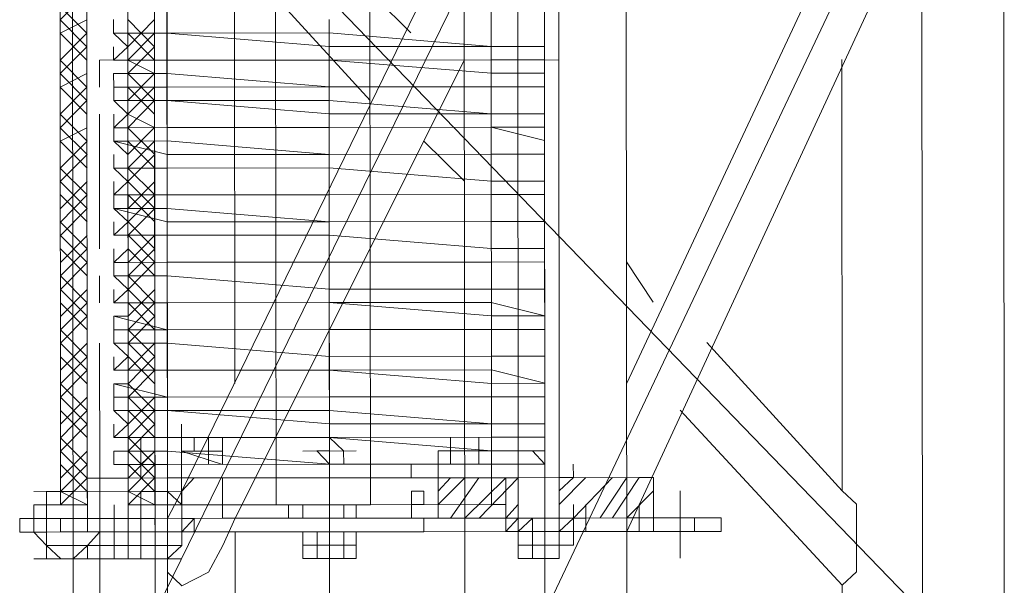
# Model space of a CAD drawing. Header units: inches. Extents: x -5850 to 5646, y 8947 to 13007.
# Tile 158 of 256: x -3951 to -3920, y 10813 to 10831. Entities that reach past the tile are written whole.
import ezdxf

# ---------------------------------------------------------------- set-up
doc = ezdxf.new("R2010")
doc.units = ezdxf.units.IN
doc.header["$MEASUREMENT"] = 0
doc.layers.add('at_Entity', color=7, linetype='Continuous')

msp = doc.modelspace()

# ---------------------------------------------------------------- linework, layer by layer
at = {"layer": 'at_Entity', "color": 7, "lineweight": 20}
for p, q in [((-3946.06, 10561.219), (-3946.745, 11328.294)), ((-3949.285, 10862.388), (-3949.24, 10812.54)), ((-3937.017, 10862.398), (-3936.972, 10812.551)), ((-3949.634, 10815.924), (-3949.658, 10843.801)), ((-3946.678, 10815.927), (-3946.703, 10843.804)), ((-3946.288, 10815.927), (-3946.313, 10843.804)), ((-3942.886, 10815.93), (-3942.911, 10843.807)), ((-3939.956, 10843.81), (-3939.931, 10815.933)), ((-3936.139, 10815.937), (-3936.164, 10843.813)), ((-3948.798, 10816.767), (-3948.821, 10842.536)), ((-3948.798, 10816.767), (-3948.821, 10842.536)), ((-3947.538, 10842.537), (-3947.515, 10816.768)), ((-3947.538, 10842.537), (-3947.515, 10816.768)), ((-3935.303, 10816.779), (-3935.326, 10842.548)), ((-3934.043, 10842.549), (-3934.02, 10816.78)), ((-3946.675, 10812.542), (-3946.697, 10837.469)), ((-3946.697, 10837.469), (-3922.641, 10812.564)), ((-3934.485, 10837.48), (-3946.675, 10812.542)), ((-3934.463, 10812.553), (-3934.485, 10837.48)), ((-3922.663, 10837.49), (-3934.463, 10812.553)), ((-3931.898, 10812.555), (-3931.92, 10837.482)), ((-3922.641, 10812.564), (-3922.663, 10837.49)), ((-3920.076, 10812.566), (-3920.098, 10837.493)), ((-3944.187, 10836.205), (-3938.661, 10830.717)), ((-3936.992, 10834.522), (-3945.842, 10816.352)), ((-3931.904, 10819.738), (-3925.169, 10834.109)), ((-3931.9, 10815.093), (-3923.496, 10833.263)), ((-3944.172, 10819.727), (-3944.184, 10833.244)), ((-3944.184, 10833.244), (-3939.942, 10828.603)), ((-3947.974, 10830.709), (-3947.974, 10831.133)), ((-3947.528, 10830.709), (-3947.528, 10831.133)), ((-3934.479, 10831.145), (-3934.479, 10830.297)), ((-3947.974, 10830.709), (-3946.301, 10830.711)), ((-3946.301, 10830.711), (-3947.974, 10830.709)), ((-3947.974, 10830.709), (-3947.528, 10830.709)), ((-3947.527, 10830.286), (-3947.974, 10830.709)), ((-3941.226, 10830.715), (-3946.301, 10830.711)), ((-3946.301, 10830.711), (-3941.226, 10830.291)), ((-3941.226, 10830.715), (-3936.151, 10830.296)), ((-3934.479, 10830.297), (-3934.479, 10830.721)), ((-3947.973, 10829.861), (-3947.527, 10830.286)), ((-3947.973, 10829.861), (-3947.973, 10830.285)), ((-3936.151, 10830.296), (-3941.226, 10830.291)), ((-3936.151, 10830.296), (-3934.479, 10830.297)), ((-3934.479, 10830.297), (-3936.151, 10830.296)), ((-3934.479, 10830.297), (-3934.478, 10829.873)), ((-3947.973, 10829.861), (-3946.3, 10829.863)), ((-3946.3, 10829.863), (-3947.973, 10829.861)), ((-3947.527, 10829.862), (-3947.973, 10829.861)), ((-3947.527, 10829.444), (-3947.527, 10829.862)), ((-3946.3, 10829.863), (-3941.226, 10829.867)), ((-3941.226, 10829.867), (-3946.3, 10829.863)), ((-3936.988, 10829.871), (-3944.168, 10815.506)), ((-3936.151, 10829.872), (-3941.226, 10829.867)), ((-3941.226, 10829.867), (-3936.151, 10829.454)), ((-3936.151, 10829.872), (-3934.478, 10829.873)), ((-3934.478, 10829.455), (-3934.478, 10829.873)), ((-3925.166, 10829.882), (-3925.153, 10816.37)), ((-3947.973, 10829.443), (-3946.3, 10829.445)), ((-3947.973, 10829.443), (-3947.527, 10829.444)), ((-3947.973, 10829.443), (-3947.972, 10829.019)), ((-3946.3, 10829.445), (-3941.225, 10829.025)), ((-3936.151, 10829.454), (-3934.478, 10829.455)), ((-3934.477, 10829.031), (-3934.478, 10829.455)), ((-3934.478, 10829.455), (-3934.477, 10829.031)), ((-3947.972, 10829.019), (-3946.299, 10829.021)), ((-3947.526, 10829.02), (-3947.972, 10829.019)), ((-3947.972, 10828.596), (-3947.972, 10829.019)), ((-3947.526, 10828.596), (-3947.526, 10829.02)), ((-3941.225, 10829.025), (-3946.299, 10829.021)), ((-3941.225, 10829.025), (-3936.15, 10829.03)), ((-3936.15, 10829.03), (-3941.225, 10829.025)), ((-3937.433, 10829.029), (-3936.987, 10829.029)), ((-3936.15, 10829.03), (-3934.477, 10829.031)), ((-3934.477, 10829.031), (-3936.15, 10829.03)), ((-3934.477, 10829.031), (-3934.477, 10828.184)), ((-3946.299, 10828.597), (-3947.972, 10828.596)), ((-3947.972, 10828.596), (-3946.299, 10828.597)), ((-3947.972, 10828.596), (-3947.526, 10828.596)), ((-3947.525, 10828.172), (-3947.972, 10828.596)), ((-3946.299, 10828.597), (-3941.225, 10828.602)), ((-3941.224, 10828.178), (-3946.299, 10828.597)), ((-3941.225, 10828.602), (-3936.15, 10828.182)), ((-3934.477, 10828.184), (-3934.477, 10828.608)), ((-3947.971, 10827.748), (-3947.972, 10828.172)), ((-3947.971, 10827.748), (-3947.525, 10828.172)), ((-3941.224, 10828.178), (-3936.15, 10828.182)), ((-3936.15, 10828.182), (-3934.477, 10828.184)), ((-3934.477, 10828.184), (-3936.15, 10828.182)), ((-3934.477, 10828.184), (-3934.476, 10827.76)), ((-3947.971, 10827.748), (-3946.298, 10827.749)), ((-3946.298, 10827.749), (-3947.971, 10827.748)), ((-3947.971, 10827.33), (-3947.971, 10827.748)), ((-3947.525, 10827.748), (-3947.971, 10827.748)), ((-3947.525, 10827.33), (-3947.525, 10827.748)), ((-3946.298, 10827.749), (-3941.224, 10827.754)), ((-3941.224, 10827.754), (-3946.298, 10827.749)), ((-3941.224, 10827.754), (-3936.149, 10827.759)), ((-3936.149, 10827.759), (-3941.224, 10827.754)), ((-3934.476, 10827.76), (-3936.149, 10827.759)), ((-3936.149, 10827.759), (-3934.476, 10827.342)), ((-3934.476, 10827.342), (-3934.476, 10827.76)), ((-3946.298, 10827.331), (-3947.971, 10827.33)), ((-3947.971, 10827.33), (-3946.298, 10826.907)), ((-3947.971, 10827.33), (-3947.525, 10827.33)), ((-3947.524, 10826.906), (-3947.971, 10827.33)), ((-3946.298, 10827.331), (-3941.223, 10826.912)), ((-3938.268, 10827.338), (-3936.984, 10826.074)), ((-3934.476, 10826.918), (-3934.476, 10827.342)), ((-3934.476, 10827.342), (-3934.476, 10826.918)), ((-3947.97, 10826.482), (-3947.97, 10826.906)), ((-3947.524, 10826.483), (-3947.524, 10826.906)), ((-3946.298, 10826.907), (-3941.223, 10826.912)), ((-3941.223, 10826.912), (-3936.148, 10826.916)), ((-3936.148, 10826.916), (-3941.223, 10826.912)), ((-3936.148, 10826.916), (-3934.476, 10826.918)), ((-3934.476, 10826.918), (-3936.148, 10826.916)), ((-3934.476, 10826.918), (-3934.475, 10826.076)), ((-3947.97, 10826.482), (-3946.297, 10826.484)), ((-3946.297, 10826.484), (-3947.97, 10826.482)), ((-3947.97, 10826.482), (-3947.524, 10826.483)), ((-3947.524, 10826.064), (-3947.97, 10826.482)), ((-3946.297, 10826.484), (-3941.223, 10826.488)), ((-3941.223, 10826.488), (-3946.297, 10826.484)), ((-3941.223, 10826.488), (-3936.148, 10826.074)), ((-3936.148, 10826.074), (-3941.223, 10826.488)), ((-3934.475, 10826.076), (-3934.475, 10826.494)), ((-3947.969, 10825.64), (-3947.97, 10826.064)), ((-3947.969, 10825.64), (-3947.524, 10826.064)), ((-3936.148, 10826.074), (-3934.475, 10826.076)), ((-3934.475, 10826.076), (-3936.148, 10826.074)), ((-3934.474, 10825.652), (-3934.475, 10826.076)), ((-3934.475, 10826.076), (-3934.474, 10825.652)), ((-3947.969, 10825.64), (-3946.296, 10825.642)), ((-3946.296, 10825.642), (-3947.969, 10825.64)), ((-3947.969, 10825.216), (-3947.969, 10825.64)), ((-3947.523, 10825.64), (-3947.969, 10825.64)), ((-3947.523, 10825.217), (-3947.523, 10825.64)), ((-3946.296, 10825.642), (-3941.222, 10825.646)), ((-3946.296, 10825.642), (-3941.222, 10825.646)), ((-3941.222, 10825.646), (-3936.147, 10825.651)), ((-3936.147, 10825.651), (-3941.222, 10825.646)), ((-3936.147, 10825.651), (-3934.474, 10825.652)), ((-3934.474, 10825.652), (-3936.147, 10825.651)), ((-3934.474, 10825.652), (-3934.474, 10824.805)), ((-3946.296, 10825.218), (-3947.969, 10825.216)), ((-3947.969, 10825.216), (-3947.523, 10825.217)), ((-3947.969, 10825.216), (-3946.296, 10824.794)), ((-3947.522, 10824.793), (-3947.969, 10825.216)), ((-3946.296, 10825.218), (-3941.221, 10824.798)), ((-3934.474, 10824.805), (-3934.474, 10825.228)), ((-3947.968, 10824.374), (-3947.969, 10824.792)), ((-3947.968, 10824.374), (-3947.522, 10824.793)), ((-3946.296, 10824.794), (-3941.221, 10824.798)), ((-3941.221, 10824.798), (-3936.147, 10824.803)), ((-3936.147, 10824.803), (-3941.221, 10824.798)), ((-3936.147, 10824.803), (-3934.474, 10824.805)), ((-3934.474, 10824.805), (-3936.147, 10824.803)), ((-3934.474, 10824.805), (-3934.473, 10823.962)), ((-3947.968, 10824.374), (-3946.295, 10824.376)), ((-3946.295, 10824.376), (-3947.968, 10824.374)), ((-3947.522, 10824.375), (-3947.968, 10824.374)), ((-3947.522, 10823.951), (-3947.522, 10824.375)), ((-3946.295, 10824.376), (-3941.221, 10824.38)), ((-3941.221, 10824.38), (-3946.295, 10824.376)), ((-3941.221, 10824.38), (-3936.146, 10823.961)), ((-3936.146, 10823.961), (-3941.221, 10824.38)), ((-3934.473, 10823.962), (-3934.473, 10824.386)), ((-3947.967, 10823.527), (-3947.968, 10823.95)), ((-3947.967, 10823.527), (-3947.522, 10823.951)), ((-3936.146, 10823.961), (-3934.473, 10823.962)), ((-3934.473, 10823.962), (-3936.146, 10823.961)), ((-3934.473, 10823.539), (-3934.473, 10823.962)), ((-3934.473, 10823.962), (-3934.473, 10823.539)), ((-3947.967, 10823.527), (-3946.295, 10823.528)), ((-3946.295, 10823.528), (-3947.967, 10823.527)), ((-3947.967, 10823.103), (-3947.967, 10823.527)), ((-3947.521, 10823.527), (-3947.967, 10823.527)), ((-3947.521, 10823.103), (-3947.521, 10823.527)), ((-3946.295, 10823.528), (-3941.22, 10823.533)), ((-3946.295, 10823.528), (-3941.22, 10823.533)), ((-3941.22, 10823.533), (-3936.145, 10823.537)), ((-3936.145, 10823.537), (-3941.22, 10823.533)), ((-3936.145, 10823.537), (-3934.473, 10823.539)), ((-3934.473, 10823.539), (-3936.145, 10823.537)), ((-3934.473, 10823.539), (-3934.472, 10822.691)), ((-3931.907, 10823.541), (-3931.07, 10822.276)), ((-3947.967, 10823.103), (-3946.294, 10823.104)), ((-3946.294, 10823.104), (-3947.967, 10823.103)), ((-3947.967, 10823.103), (-3947.521, 10823.103)), ((-3947.521, 10822.679), (-3947.967, 10823.103)), ((-3946.294, 10823.104), (-3941.219, 10822.685)), ((-3946.294, 10823.104), (-3941.219, 10822.685)), ((-3934.472, 10822.691), (-3934.472, 10823.115)), ((-3947.966, 10822.261), (-3947.967, 10822.679)), ((-3947.966, 10822.261), (-3947.521, 10822.679)), ((-3941.219, 10822.685), (-3936.145, 10822.69)), ((-3936.145, 10822.69), (-3941.219, 10822.685)), ((-3936.145, 10822.69), (-3934.472, 10822.691)), ((-3934.472, 10822.691), (-3936.145, 10822.69)), ((-3934.472, 10822.691), (-3934.471, 10821.849)), ((-3947.966, 10822.261), (-3946.293, 10822.262)), ((-3946.293, 10822.262), (-3947.966, 10822.261)), ((-3947.52, 10822.261), (-3947.966, 10822.261)), ((-3947.52, 10821.837), (-3947.52, 10822.261)), ((-3946.293, 10822.262), (-3941.219, 10822.267)), ((-3946.293, 10822.262), (-3941.219, 10822.267)), ((-3936.144, 10822.271), (-3941.219, 10822.267)), ((-3941.219, 10822.267), (-3936.144, 10821.848)), ((-3936.144, 10822.271), (-3934.471, 10821.849)), ((-3934.471, 10821.849), (-3934.471, 10822.273)), ((-3947.966, 10821.837), (-3946.293, 10821.415)), ((-3947.966, 10821.837), (-3947.966, 10821.413)), ((-3947.966, 10821.837), (-3947.52, 10821.837)), ((-3934.471, 10821.849), (-3936.144, 10821.848)), ((-3934.471, 10821.425), (-3934.471, 10821.849)), ((-3934.471, 10821.849), (-3934.471, 10821.425)), ((-3946.293, 10821.415), (-3947.966, 10821.413)), ((-3947.519, 10821.414), (-3947.966, 10821.413)), ((-3947.965, 10820.995), (-3947.966, 10821.413)), ((-3947.519, 10820.995), (-3947.519, 10821.414)), ((-3946.293, 10821.415), (-3941.218, 10821.419)), ((-3946.293, 10821.415), (-3941.218, 10821.419)), ((-3941.218, 10821.419), (-3936.144, 10821.424)), ((-3936.144, 10821.424), (-3941.218, 10821.419)), ((-3936.144, 10821.424), (-3934.471, 10821.425)), ((-3934.471, 10821.425), (-3936.144, 10821.424)), ((-3934.471, 10821.425), (-3934.47, 10820.583)), ((-3947.965, 10820.995), (-3946.292, 10820.996)), ((-3946.292, 10820.996), (-3947.965, 10820.995)), ((-3947.965, 10820.995), (-3947.519, 10820.995)), ((-3947.519, 10820.572), (-3947.965, 10820.995)), ((-3946.292, 10820.996), (-3941.217, 10820.577)), ((-3946.292, 10820.996), (-3941.217, 10820.577)), ((-3934.47, 10820.583), (-3934.47, 10821.007)), ((-3931.905, 10821.009), (-3931.905, 10820.585)), ((-3929.396, 10821.011), (-3925.153, 10816.37)), ((-3947.964, 10820.147), (-3947.965, 10820.571)), ((-3947.964, 10820.147), (-3947.519, 10820.572)), ((-3941.217, 10820.577), (-3936.143, 10820.582)), ((-3936.143, 10820.582), (-3941.217, 10820.577)), ((-3936.143, 10820.582), (-3934.47, 10820.583)), ((-3934.47, 10820.583), (-3936.143, 10820.582)), ((-3934.47, 10820.583), (-3934.469, 10819.736)), ((-3947.964, 10820.147), (-3946.292, 10820.149)), ((-3946.292, 10820.149), (-3947.964, 10820.147)), ((-3947.518, 10820.148), (-3947.964, 10820.147)), ((-3947.518, 10819.724), (-3947.518, 10820.148)), ((-3946.292, 10820.149), (-3941.217, 10820.153)), ((-3941.217, 10820.153), (-3946.292, 10820.149)), ((-3936.142, 10820.158), (-3941.217, 10820.153)), ((-3941.217, 10820.153), (-3936.142, 10819.734)), ((-3936.142, 10820.158), (-3934.469, 10819.736)), ((-3934.469, 10819.736), (-3934.47, 10820.159)), ((-3947.964, 10819.723), (-3947.518, 10819.724)), ((-3947.964, 10819.723), (-3946.291, 10819.307)), ((-3947.964, 10819.723), (-3947.964, 10819.305)), ((-3934.469, 10819.736), (-3936.142, 10819.734)), ((-3934.469, 10819.317), (-3934.469, 10819.736)), ((-3934.469, 10819.736), (-3934.469, 10819.317)), ((-3946.291, 10819.307), (-3947.964, 10819.305)), ((-3947.518, 10819.306), (-3947.964, 10819.305)), ((-3947.963, 10818.881), (-3947.964, 10819.305)), ((-3947.517, 10818.882), (-3947.518, 10819.306)), ((-3946.291, 10819.307), (-3941.216, 10819.311)), ((-3941.216, 10819.311), (-3946.291, 10819.307)), ((-3941.216, 10819.311), (-3936.142, 10819.316)), ((-3936.142, 10819.316), (-3941.216, 10819.311)), ((-3936.142, 10819.316), (-3934.469, 10819.317)), ((-3934.469, 10819.317), (-3936.142, 10819.316)), ((-3934.469, 10819.317), (-3934.468, 10818.47)), ((-3947.963, 10818.881), (-3946.29, 10818.883)), ((-3946.29, 10818.883), (-3947.963, 10818.881)), ((-3947.963, 10818.881), (-3947.517, 10818.882)), ((-3947.517, 10818.458), (-3947.963, 10818.881)), ((-3946.29, 10818.883), (-3941.216, 10818.887)), ((-3946.29, 10818.883), (-3941.215, 10818.464)), ((-3941.216, 10818.887), (-3936.141, 10818.468)), ((-3934.468, 10818.47), (-3934.468, 10818.894)), ((-3930.23, 10818.897), (-3925.151, 10813.409)), ((-3947.963, 10818.034), (-3947.963, 10818.458)), ((-3947.963, 10818.034), (-3947.517, 10818.458)), ((-3936.141, 10818.468), (-3941.215, 10818.464)), ((-3936.141, 10818.468), (-3934.468, 10818.47)), ((-3934.468, 10818.47), (-3936.141, 10818.468)), ((-3934.468, 10818.47), (-3934.468, 10818.046)), ((-3947.963, 10818.034), (-3947.126, 10818.035)), ((-3947.963, 10818.034), (-3946.29, 10818.035)), ((-3947.516, 10818.034), (-3947.963, 10818.034)), ((-3947.516, 10817.61), (-3947.516, 10818.034)), ((-3947.126, 10818.035), (-3947.125, 10817.193)), ((-3946.68, 10818.035), (-3947.126, 10818.035)), ((-3946.29, 10818.035), (-3946.68, 10818.035)), ((-3946.68, 10817.611), (-3946.68, 10818.035)), ((-3946.29, 10818.035), (-3941.215, 10818.04)), ((-3944.561, 10818.037), (-3946.29, 10818.035)), ((-3945.844, 10818.036), (-3941.215, 10818.04)), ((-3944.561, 10818.037), (-3945.844, 10818.036)), ((-3945.843, 10817.612), (-3945.844, 10818.036)), ((-3945.844, 10818.036), (-3945.453, 10818.036)), ((-3945.843, 10817.612), (-3945.844, 10818.036)), ((-3945.843, 10817.612), (-3945.844, 10818.036)), ((-3945.843, 10817.612), (-3945.844, 10818.036)), ((-3945.453, 10818.036), (-3945.453, 10817.612)), ((-3945.007, 10818.036), (-3945.006, 10817.194)), ((-3945.007, 10818.036), (-3945.007, 10817.613)), ((-3944.561, 10817.613), (-3944.561, 10818.037)), ((-3944.561, 10817.613), (-3944.561, 10818.037)), ((-3944.561, 10818.037), (-3944.56, 10817.195)), ((-3944.561, 10817.613), (-3944.561, 10818.037)), ((-3944.561, 10817.613), (-3944.561, 10818.037)), ((-3944.561, 10817.613), (-3944.561, 10818.037)), ((-3944.561, 10818.037), (-3944.561, 10817.613)), ((-3936.141, 10818.044), (-3941.215, 10818.04)), ((-3941.215, 10818.04), (-3936.14, 10817.621)), ((-3941.215, 10818.04), (-3941.215, 10817.616)), ((-3940.769, 10817.616), (-3941.215, 10818.04)), ((-3937.423, 10817.619), (-3937.423, 10818.043)), ((-3937.423, 10817.619), (-3937.423, 10818.043)), ((-3937.423, 10817.619), (-3937.423, 10818.043)), ((-3937.423, 10817.619), (-3937.423, 10818.043)), ((-3936.531, 10817.62), (-3936.531, 10818.044)), ((-3936.141, 10818.044), (-3934.468, 10818.046)), ((-3934.467, 10817.622), (-3934.468, 10818.046)), ((-3947.962, 10817.61), (-3947.126, 10817.611)), ((-3947.962, 10817.61), (-3947.962, 10817.192)), ((-3947.962, 10817.61), (-3947.516, 10817.61)), ((-3947.126, 10817.611), (-3947.125, 10816.769)), ((-3947.125, 10816.769), (-3947.126, 10817.611)), ((-3947.125, 10817.193), (-3946.68, 10817.611)), ((-3946.68, 10817.611), (-3946.289, 10817.612)), ((-3946.68, 10817.611), (-3946.679, 10816.769)), ((-3946.679, 10816.769), (-3946.68, 10817.611)), ((-3946.289, 10817.612), (-3941.214, 10817.198)), ((-3945.843, 10817.612), (-3944.561, 10817.613)), ((-3944.56, 10817.195), (-3945.843, 10817.612)), ((-3945.453, 10817.612), (-3945.843, 10817.612)), ((-3941.215, 10817.616), (-3941.605, 10817.616)), ((-3941.605, 10817.616), (-3941.214, 10817.198)), ((-3940.768, 10817.198), (-3940.769, 10817.616)), ((-3937.423, 10817.619), (-3937.813, 10817.619)), ((-3937.813, 10817.619), (-3937.813, 10817.201)), ((-3937.813, 10817.619), (-3937.813, 10817.201)), ((-3936.531, 10817.62), (-3937.423, 10817.619)), ((-3937.423, 10817.619), (-3936.531, 10817.62)), ((-3937.423, 10817.619), (-3937.422, 10817.201)), ((-3937.422, 10817.201), (-3937.423, 10817.619)), ((-3937.423, 10817.619), (-3937.422, 10817.201)), ((-3937.422, 10817.201), (-3937.423, 10817.619)), ((-3937.422, 10817.201), (-3937.423, 10817.619)), ((-3936.531, 10817.62), (-3936.53, 10817.202)), ((-3936.53, 10817.202), (-3936.531, 10817.62)), ((-3936.53, 10817.202), (-3936.531, 10817.62)), ((-3936.14, 10817.621), (-3934.467, 10817.622)), ((-3934.858, 10817.622), (-3934.467, 10817.204)), ((-3934.467, 10817.622), (-3934.858, 10817.622)), ((-3934.467, 10817.204), (-3934.467, 10817.622)), ((-3948.798, 10816.767), (-3948.798, 10817.191)), ((-3948.798, 10816.767), (-3948.798, 10817.191)), ((-3948.798, 10816.767), (-3948.798, 10817.191)), ((-3948.798, 10816.767), (-3948.798, 10817.191)), ((-3948.798, 10816.767), (-3948.798, 10817.191)), ((-3947.962, 10817.192), (-3946.289, 10817.193)), ((-3947.516, 10817.192), (-3947.962, 10817.192)), ((-3947.515, 10816.768), (-3947.516, 10817.192)), ((-3947.515, 10816.768), (-3947.516, 10817.192)), ((-3947.515, 10816.768), (-3947.516, 10817.192)), ((-3947.515, 10816.768), (-3947.516, 10817.192)), ((-3947.515, 10816.768), (-3947.516, 10817.192)), ((-3947.515, 10816.768), (-3947.516, 10817.192)), ((-3947.515, 10816.768), (-3947.516, 10817.192)), ((-3941.214, 10817.198), (-3946.289, 10817.193)), ((-3946.288, 10816.769), (-3946.289, 10817.193)), ((-3936.14, 10817.202), (-3941.214, 10817.198)), ((-3941.214, 10817.198), (-3939.932, 10817.199)), ((-3941.214, 10817.198), (-3940.768, 10817.198)), ((-3939.932, 10817.199), (-3936.14, 10817.202)), ((-3937.812, 10816.777), (-3937.813, 10817.201)), ((-3936.53, 10817.202), (-3937.422, 10817.201)), ((-3937.422, 10817.201), (-3936.53, 10817.202)), ((-3936.14, 10817.202), (-3934.467, 10817.204)), ((-3934.467, 10817.204), (-3936.14, 10817.202)), ((-3935.303, 10816.779), (-3935.303, 10817.203)), ((-3935.303, 10816.779), (-3935.303, 10817.203)), ((-3935.303, 10816.779), (-3935.303, 10817.203)), ((-3935.303, 10816.779), (-3935.303, 10817.203)), ((-3935.303, 10816.779), (-3935.303, 10817.203)), ((-3934.467, 10817.204), (-3934.466, 10816.78)), ((-3934.02, 10816.78), (-3934.021, 10817.204)), ((-3934.02, 10816.78), (-3934.021, 10817.204)), ((-3934.02, 10816.78), (-3934.021, 10817.204)), ((-3934.02, 10816.78), (-3934.021, 10817.204)), ((-3933.574, 10816.781), (-3933.575, 10817.205)), ((-3949.634, 10816.348), (-3949.634, 10816.766)), ((-3948.798, 10816.767), (-3947.515, 10816.768)), ((-3947.515, 10816.768), (-3948.798, 10816.767)), ((-3948.797, 10815.925), (-3948.798, 10816.767)), ((-3948.798, 10816.767), (-3948.797, 10815.925)), ((-3948.797, 10815.925), (-3948.798, 10816.767)), ((-3947.515, 10816.768), (-3946.288, 10816.769)), ((-3947.515, 10816.768), (-3947.515, 10815.926)), ((-3947.514, 10815.503), (-3947.515, 10816.768)), ((-3947.515, 10816.768), (-3947.515, 10815.926)), ((-3946.288, 10816.769), (-3941.214, 10816.774)), ((-3946.288, 10815.927), (-3946.288, 10816.769)), ((-3945.452, 10816.77), (-3945.842, 10816.352)), ((-3944.56, 10816.771), (-3942.887, 10816.773)), ((-3942.887, 10816.773), (-3944.56, 10816.771)), ((-3944.559, 10815.505), (-3944.56, 10816.771)), ((-3941.214, 10816.774), (-3936.139, 10816.779)), ((-3938.649, 10816.776), (-3939.931, 10816.775)), ((-3938.649, 10816.776), (-3939.931, 10816.775)), ((-3935.303, 10816.779), (-3937.812, 10816.777)), ((-3937.811, 10815.511), (-3937.812, 10816.777)), ((-3936.139, 10816.779), (-3935.693, 10816.779)), ((-3935.693, 10816.779), (-3934.466, 10816.78)), ((-3935.693, 10816.779), (-3935.693, 10815.937)), ((-3931.511, 10816.783), (-3935.303, 10816.779)), ((-3934.02, 10816.78), (-3935.303, 10816.779)), ((-3935.303, 10816.779), (-3934.02, 10816.78)), ((-3934.02, 10816.78), (-3935.303, 10816.779)), ((-3935.303, 10816.779), (-3935.302, 10815.513)), ((-3935.302, 10815.513), (-3935.303, 10816.779)), ((-3933.574, 10816.781), (-3934.02, 10816.78)), ((-3934.02, 10816.78), (-3933.574, 10816.781)), ((-3934.02, 10816.78), (-3934.019, 10815.515)), ((-3934.019, 10815.515), (-3934.02, 10816.78)), ((-3931.065, 10816.783), (-3931.511, 10816.783)), ((-3931.064, 10815.517), (-3931.065, 10816.783)), ((-3949.634, 10816.348), (-3950.08, 10816.348)), ((-3950.08, 10816.348), (-3950.08, 10815.924)), ((-3949.634, 10815.924), (-3949.634, 10816.348)), ((-3948.797, 10815.925), (-3948.798, 10816.349)), ((-3947.515, 10815.926), (-3947.515, 10816.35)), ((-3947.515, 10815.926), (-3947.515, 10816.35)), ((-3946.288, 10816.351), (-3946.678, 10816.351)), ((-3946.288, 10815.927), (-3946.288, 10816.351)), ((-3945.842, 10815.928), (-3946.288, 10816.351)), ((-3945.842, 10816.352), (-3946.287, 10815.504)), ((-3945.842, 10815.928), (-3945.842, 10816.352)), ((-3925.153, 10816.37), (-3924.707, 10815.947)), ((-3950.47, 10815.5), (-3950.47, 10815.924)), ((-3950.47, 10815.924), (-3950.08, 10815.924)), ((-3950.08, 10815.924), (-3950.079, 10815.076)), ((-3950.079, 10815.076), (-3950.08, 10815.924)), ((-3949.634, 10815.924), (-3950.08, 10815.924)), ((-3950.079, 10815.5), (-3950.08, 10815.924)), ((-3949.243, 10815.925), (-3949.634, 10815.924)), ((-3949.243, 10815.501), (-3949.243, 10815.925)), ((-3948.797, 10815.925), (-3949.243, 10815.925)), ((-3948.797, 10815.501), (-3948.797, 10815.925)), ((-3948.797, 10815.501), (-3948.797, 10815.925)), ((-3948.797, 10815.501), (-3948.797, 10815.925)), ((-3948.797, 10815.501), (-3948.797, 10815.925)), ((-3947.96, 10815.502), (-3947.961, 10815.926)), ((-3947.124, 10815.927), (-3947.515, 10815.926)), ((-3947.514, 10815.503), (-3947.515, 10815.926)), ((-3947.515, 10815.926), (-3947.514, 10815.503)), ((-3947.124, 10815.927), (-3947.124, 10815.503)), ((-3946.678, 10815.927), (-3947.124, 10815.927)), ((-3946.288, 10815.927), (-3946.678, 10815.927)), ((-3941.213, 10815.932), (-3946.288, 10815.927)), ((-3946.287, 10815.08), (-3946.288, 10815.927)), ((-3945.842, 10815.928), (-3945.841, 10815.504)), ((-3945.841, 10815.504), (-3945.842, 10815.928)), ((-3945.841, 10815.504), (-3945.842, 10815.928)), ((-3942.886, 10815.93), (-3940.377, 10815.933)), ((-3942.496, 10815.931), (-3942.495, 10815.507)), ((-3942.049, 10815.507), (-3942.05, 10815.931)), ((-3942.049, 10815.507), (-3942.05, 10815.931)), ((-3936.139, 10815.937), (-3941.213, 10815.932)), ((-3940.767, 10815.509), (-3940.767, 10815.932)), ((-3940.767, 10815.509), (-3940.767, 10815.932)), ((-3940.376, 10815.509), (-3940.377, 10815.933)), ((-3939.931, 10815.933), (-3940.377, 10815.933)), ((-3940.376, 10815.509), (-3940.377, 10815.933)), ((-3937.811, 10815.511), (-3937.812, 10815.935)), ((-3935.693, 10815.937), (-3936.139, 10815.937)), ((-3935.692, 10815.513), (-3935.693, 10815.937)), ((-3935.302, 10815.513), (-3935.302, 10815.937)), ((-3935.302, 10815.513), (-3935.302, 10815.937)), ((-3935.302, 10815.513), (-3935.302, 10815.937)), ((-3935.302, 10815.513), (-3935.302, 10815.937)), ((-3934.019, 10815.515), (-3934.02, 10815.938)), ((-3934.019, 10815.515), (-3934.02, 10815.938)), ((-3933.573, 10815.515), (-3933.574, 10815.939)), ((-3933.573, 10815.515), (-3933.574, 10815.939)), ((-3933.573, 10815.515), (-3933.574, 10815.939)), ((-3933.573, 10815.515), (-3933.574, 10815.939)), ((-3931.51, 10815.517), (-3931.51, 10815.941)), ((-3924.707, 10815.947), (-3924.705, 10813.833)), ((-3950.079, 10815.5), (-3950.916, 10815.5)), ((-3950.916, 10815.5), (-3950.915, 10815.076)), ((-3950.469, 10815.076), (-3950.47, 10815.5)), ((-3950.469, 10815.076), (-3950.47, 10815.5)), ((-3949.633, 10815.501), (-3950.079, 10815.5)), ((-3950.079, 10815.076), (-3950.079, 10815.5)), ((-3950.079, 10815.5), (-3950.079, 10815.076)), ((-3950.079, 10815.5), (-3950.079, 10815.076)), ((-3949.243, 10815.501), (-3949.633, 10815.501)), ((-3949.633, 10815.501), (-3949.633, 10815.077)), ((-3948.797, 10815.501), (-3949.243, 10815.501)), ((-3948.797, 10815.501), (-3949.243, 10815.501)), ((-3949.242, 10815.077), (-3949.243, 10815.501)), ((-3948.797, 10815.501), (-3948.406, 10815.502)), ((-3948.796, 10815.078), (-3948.797, 10815.501)), ((-3948.406, 10815.502), (-3948.406, 10815.078)), ((-3947.96, 10815.502), (-3948.406, 10815.502)), ((-3947.514, 10815.503), (-3947.96, 10815.502)), ((-3947.96, 10815.502), (-3947.96, 10815.078)), ((-3947.96, 10815.502), (-3947.96, 10815.078)), ((-3947.124, 10815.503), (-3947.514, 10815.503)), ((-3947.124, 10815.503), (-3947.514, 10815.503)), ((-3947.124, 10815.503), (-3947.514, 10815.503)), ((-3942.049, 10815.507), (-3947.124, 10815.503)), ((-3946.678, 10815.503), (-3941.603, 10815.508)), ((-3946.287, 10815.504), (-3946.286, 10813.814)), ((-3946.287, 10815.08), (-3946.287, 10815.504)), ((-3945.841, 10815.504), (-3945.841, 10815.08)), ((-3945.451, 10815.504), (-3945.841, 10815.504)), ((-3945.841, 10815.08), (-3945.451, 10815.504)), ((-3945.84, 10814.656), (-3945.841, 10815.504)), ((-3945.451, 10815.081), (-3945.451, 10815.504)), ((-3942.049, 10815.507), (-3944.559, 10815.505)), ((-3944.559, 10815.505), (-3942.495, 10815.507)), ((-3944.558, 10814.658), (-3944.168, 10815.506)), ((-3942.495, 10815.507), (-3940.376, 10815.509)), ((-3942.049, 10815.507), (-3941.213, 10815.508)), ((-3941.603, 10815.508), (-3942.049, 10815.507)), ((-3941.603, 10815.508), (-3941.213, 10815.508)), ((-3941.213, 10815.508), (-3938.257, 10815.511)), ((-3938.257, 10815.511), (-3940.767, 10815.509)), ((-3940.376, 10815.509), (-3940.767, 10815.509)), ((-3938.257, 10815.511), (-3940.376, 10815.509)), ((-3938.257, 10815.511), (-3935.692, 10815.513)), ((-3935.302, 10815.513), (-3937.811, 10815.511)), ((-3935.692, 10815.513), (-3934.856, 10815.514)), ((-3935.692, 10815.513), (-3935.302, 10815.513)), ((-3935.692, 10815.513), (-3935.302, 10815.513)), ((-3935.302, 10815.513), (-3934.856, 10815.514)), ((-3934.856, 10815.514), (-3934.019, 10815.515)), ((-3934.855, 10815.09), (-3934.856, 10815.514)), ((-3934.856, 10815.514), (-3934.855, 10814.666)), ((-3934.855, 10815.09), (-3934.856, 10815.514)), ((-3934.856, 10815.514), (-3934.855, 10815.09)), ((-3934.856, 10815.514), (-3934.855, 10814.666)), ((-3934.019, 10815.515), (-3933.573, 10815.515)), ((-3933.573, 10815.515), (-3934.019, 10815.515)), ((-3934.019, 10815.091), (-3934.019, 10815.515)), ((-3934.019, 10815.515), (-3933.573, 10815.515)), ((-3934.019, 10815.515), (-3934.018, 10814.667)), ((-3934.019, 10815.515), (-3934.019, 10815.091)), ((-3934.019, 10815.515), (-3934.018, 10814.667)), ((-3934.019, 10815.515), (-3933.573, 10815.515)), ((-3931.51, 10815.517), (-3933.573, 10815.515)), ((-3933.573, 10815.515), (-3931.9, 10815.516)), ((-3931.9, 10815.516), (-3931.51, 10815.517)), ((-3931.9, 10815.516), (-3931.9, 10815.093)), ((-3931.51, 10815.517), (-3929.781, 10815.518)), ((-3931.064, 10815.517), (-3931.51, 10815.517)), ((-3931.509, 10815.093), (-3931.51, 10815.517)), ((-3931.063, 10815.093), (-3931.064, 10815.517)), ((-3929.781, 10815.518), (-3928.945, 10815.519)), ((-3929.781, 10815.095), (-3929.781, 10815.518)), ((-3928.944, 10815.095), (-3928.945, 10815.519)), ((-3950.079, 10815.076), (-3950.915, 10815.076)), ((-3950.079, 10815.076), (-3950.469, 10815.076)), ((-3949.633, 10815.077), (-3950.079, 10815.076)), ((-3950.079, 10814.653), (-3950.079, 10815.076)), ((-3950.079, 10815.076), (-3950.079, 10814.653)), ((-3949.242, 10815.077), (-3949.633, 10815.077)), ((-3947.514, 10815.079), (-3949.242, 10815.077)), ((-3949.242, 10815.077), (-3948.796, 10815.078)), ((-3949.242, 10815.077), (-3949.242, 10814.653)), ((-3948.406, 10814.654), (-3948.406, 10815.078)), ((-3947.514, 10815.079), (-3947.96, 10815.078)), ((-3947.96, 10814.655), (-3947.96, 10815.078)), ((-3947.123, 10815.079), (-3947.514, 10815.079)), ((-3947.513, 10814.655), (-3947.514, 10815.079)), ((-3947.514, 10815.079), (-3947.123, 10815.079)), ((-3942.049, 10815.084), (-3947.123, 10815.079)), ((-3947.123, 10815.079), (-3947.123, 10814.655)), ((-3946.677, 10815.079), (-3941.603, 10815.084)), ((-3945.841, 10815.08), (-3946.287, 10815.08)), ((-3945.84, 10814.656), (-3945.841, 10815.08)), ((-3944.166, 10812.544), (-3944.168, 10815.082)), ((-3940.766, 10815.085), (-3942.049, 10815.084)), ((-3942.049, 10815.084), (-3942.049, 10814.66)), ((-3941.603, 10815.084), (-3940.766, 10815.085)), ((-3941.602, 10814.66), (-3941.603, 10815.084)), ((-3940.766, 10815.085), (-3938.257, 10815.087)), ((-3940.766, 10814.661), (-3940.766, 10815.085)), ((-3940.376, 10815.085), (-3940.766, 10815.085)), ((-3940.376, 10815.085), (-3940.376, 10814.661)), ((-3940.376, 10814.661), (-3940.376, 10815.085)), ((-3940.376, 10814.661), (-3940.376, 10815.085)), ((-3940.376, 10814.661), (-3940.376, 10815.085)), ((-3938.257, 10815.087), (-3935.692, 10815.089)), ((-3935.692, 10815.089), (-3934.855, 10815.09)), ((-3934.855, 10815.09), (-3935.301, 10815.09)), ((-3935.301, 10815.09), (-3935.301, 10814.666)), ((-3935.301, 10814.666), (-3935.301, 10815.09)), ((-3934.855, 10815.09), (-3934.019, 10815.091)), ((-3934.019, 10815.091), (-3934.855, 10815.09)), ((-3934.855, 10814.666), (-3934.855, 10815.09)), ((-3934.019, 10815.091), (-3933.573, 10815.091)), ((-3933.573, 10815.091), (-3934.019, 10815.091)), ((-3934.018, 10814.667), (-3934.019, 10815.091)), ((-3934.018, 10814.667), (-3934.019, 10815.091)), ((-3933.573, 10815.091), (-3931.9, 10815.093)), ((-3933.572, 10814.667), (-3933.573, 10815.091)), ((-3931.9, 10815.093), (-3931.509, 10815.093)), ((-3931.509, 10815.093), (-3929.781, 10815.095)), ((-3929.781, 10815.095), (-3928.944, 10815.095)), ((-3949.632, 10814.653), (-3950.079, 10814.653)), ((-3950.079, 10814.653), (-3949.632, 10814.235)), ((-3949.632, 10814.653), (-3948.796, 10814.654)), ((-3949.242, 10814.653), (-3948.406, 10814.654)), ((-3949.242, 10814.235), (-3948.796, 10814.654)), ((-3947.513, 10814.655), (-3948.796, 10814.654)), ((-3948.796, 10814.654), (-3948.796, 10814.236)), ((-3948.796, 10814.236), (-3948.796, 10814.654)), ((-3948.406, 10814.654), (-3948.796, 10814.654)), ((-3948.406, 10814.654), (-3947.96, 10814.655)), ((-3947.96, 10814.655), (-3948.406, 10814.654)), ((-3948.406, 10814.654), (-3947.513, 10814.655)), ((-3947.513, 10814.655), (-3948.406, 10814.654)), ((-3947.96, 10814.655), (-3947.959, 10814.236)), ((-3947.513, 10814.655), (-3947.513, 10814.237)), ((-3947.513, 10814.655), (-3947.123, 10814.655)), ((-3947.123, 10814.655), (-3946.677, 10814.656)), ((-3947.123, 10814.655), (-3947.123, 10814.237)), ((-3946.677, 10814.656), (-3945.84, 10814.656)), ((-3946.286, 10814.238), (-3946.287, 10814.656)), ((-3946.287, 10814.656), (-3945.84, 10814.656)), ((-3945.003, 10813.815), (-3944.558, 10814.658)), ((-3940.766, 10814.661), (-3942.049, 10814.66)), ((-3941.212, 10814.661), (-3942.049, 10814.66)), ((-3942.049, 10814.66), (-3941.212, 10814.661)), ((-3942.048, 10814.242), (-3942.049, 10814.66)), ((-3941.602, 10814.66), (-3941.212, 10814.661)), ((-3941.602, 10814.66), (-3941.602, 10814.242)), ((-3941.212, 10814.661), (-3940.766, 10814.661)), ((-3940.766, 10814.661), (-3941.212, 10814.661)), ((-3941.212, 10814.661), (-3940.376, 10814.661)), ((-3940.766, 10814.661), (-3941.212, 10814.661)), ((-3940.766, 10814.661), (-3940.766, 10814.243)), ((-3940.766, 10814.243), (-3940.766, 10814.661)), ((-3940.376, 10814.661), (-3940.766, 10814.661)), ((-3940.376, 10814.661), (-3940.375, 10814.243)), ((-3934.018, 10814.667), (-3935.301, 10814.666)), ((-3934.018, 10814.667), (-3935.301, 10814.666)), ((-3935.301, 10814.248), (-3935.301, 10814.666)), ((-3934.018, 10814.667), (-3934.855, 10814.666)), ((-3934.855, 10814.666), (-3934.018, 10814.667)), ((-3934.855, 10814.666), (-3934.855, 10814.248)), ((-3934.018, 10814.667), (-3933.572, 10814.667)), ((-3934.018, 10814.667), (-3934.018, 10814.249)), ((-3934.018, 10814.249), (-3934.018, 10814.667)), ((-3949.632, 10814.235), (-3949.242, 10814.235)), ((-3947.513, 10814.237), (-3948.796, 10814.236)), ((-3947.123, 10814.237), (-3946.677, 10814.237)), ((-3946.677, 10814.237), (-3946.286, 10814.238)), ((-3940.766, 10814.243), (-3942.048, 10814.242)), ((-3940.375, 10814.243), (-3940.766, 10814.243)), ((-3934.018, 10814.249), (-3935.301, 10814.248)), ((-3924.705, 10813.833), (-3925.151, 10813.409)), ((-3946.286, 10813.814), (-3945.839, 10813.391)), ((-3945.839, 10813.391), (-3945.003, 10813.815)), ((-3925.151, 10813.409), (-3925.15, 10812.561))]:
    msp.add_line(p, q, dxfattribs=at)
at = {"layer": 'at_Entity', "color": 3, "lineweight": 20}
for p, q in [((-3949.647, 10831.131), (-3948.811, 10831.974)), ((-3949.648, 10831.55), (-3948.81, 10830.708)), ((-3949.647, 10830.708), (-3948.811, 10831.132)), ((-3949.647, 10831.131), (-3948.81, 10830.284)), ((-3947.528, 10831.133), (-3946.691, 10830.286)), ((-3947.527, 10830.286), (-3946.692, 10831.134)), ((-3941.226, 10830.291), (-3941.227, 10831.139)), ((-3949.647, 10830.708), (-3948.81, 10829.861)), ((-3949.646, 10829.86), (-3948.81, 10830.708)), ((-3947.528, 10830.709), (-3946.691, 10829.863)), ((-3947.527, 10829.862), (-3946.691, 10830.71)), ((-3941.226, 10830.715), (-3941.225, 10829.449)), ((-3941.226, 10830.291), (-3941.226, 10830.715)), ((-3934.479, 10830.721), (-3934.478, 10829.873)), ((-3949.646, 10829.442), (-3948.81, 10830.284)), ((-3947.527, 10829.444), (-3946.691, 10830.286)), ((-3941.226, 10829.867), (-3941.226, 10830.291)), ((-3949.646, 10829.86), (-3948.809, 10829.019)), ((-3934.032, 10829.874), (-3948.419, 10829.861)), ((-3948.418, 10829.019), (-3948.419, 10829.861)), ((-3947.527, 10829.862), (-3946.69, 10829.444)), ((-3941.225, 10829.025), (-3941.226, 10829.867)), ((-3949.646, 10829.442), (-3948.808, 10828.595)), ((-3949.645, 10829.018), (-3948.809, 10829.442)), ((-3947.527, 10829.444), (-3946.689, 10828.597)), ((-3947.526, 10828.596), (-3946.69, 10829.444)), ((-3949.645, 10828.17), (-3948.809, 10829.019)), ((-3949.645, 10829.018), (-3948.808, 10828.171)), ((-3947.526, 10829.02), (-3946.689, 10828.173)), ((-3947.525, 10828.172), (-3946.69, 10829.021)), ((-3941.225, 10829.025), (-3941.225, 10828.602)), ((-3949.644, 10827.746), (-3948.808, 10828.595)), ((-3947.525, 10827.748), (-3946.689, 10828.597)), ((-3941.225, 10828.602), (-3941.221, 10824.38)), ((-3941.224, 10827.754), (-3941.225, 10828.602)), ((-3934.477, 10828.608), (-3934.474, 10824.805)), ((-3949.645, 10828.17), (-3948.807, 10827.329)), ((-3948.414, 10823.95), (-3948.418, 10828.171)), ((-3947.525, 10828.172), (-3946.689, 10827.749)), ((-3941.224, 10827.754), (-3941.224, 10828.178)), ((-3949.644, 10827.328), (-3948.808, 10827.747)), ((-3949.644, 10827.746), (-3948.807, 10826.905)), ((-3947.525, 10827.748), (-3946.688, 10826.907)), ((-3947.524, 10826.906), (-3946.689, 10827.749)), ((-3941.224, 10827.754), (-3941.223, 10826.912)), ((-3941.224, 10827.754), (-3941.223, 10827.336)), ((-3949.644, 10827.328), (-3948.807, 10826.481)), ((-3949.643, 10826.481), (-3948.807, 10827.329)), ((-3947.525, 10827.33), (-3946.688, 10826.483)), ((-3947.524, 10826.483), (-3946.688, 10827.331)), ((-3941.223, 10826.912), (-3941.223, 10827.336)), ((-3941.223, 10827.336), (-3941.223, 10826.912)), ((-3949.643, 10826.062), (-3948.807, 10826.905)), ((-3947.524, 10826.064), (-3946.688, 10826.907)), ((-3941.223, 10826.912), (-3941.223, 10826.488)), ((-3949.643, 10826.481), (-3948.806, 10825.639)), ((-3947.524, 10826.483), (-3946.687, 10825.641)), ((-3941.223, 10826.488), (-3941.222, 10825.646)), ((-3949.643, 10826.062), (-3948.805, 10825.216)), ((-3949.642, 10825.215), (-3948.806, 10826.063)), ((-3947.524, 10826.064), (-3946.686, 10825.217)), ((-3947.523, 10825.217), (-3946.687, 10826.065)), ((-3941.222, 10825.646), (-3941.222, 10826.07)), ((-3949.642, 10824.791), (-3948.806, 10825.639)), ((-3949.642, 10825.639), (-3948.805, 10824.792)), ((-3947.523, 10825.64), (-3946.686, 10824.794)), ((-3947.522, 10824.793), (-3946.687, 10825.641)), ((-3941.222, 10825.646), (-3941.221, 10824.798)), ((-3949.641, 10824.373), (-3948.805, 10825.216)), ((-3947.522, 10824.375), (-3946.686, 10825.217)), ((-3941.221, 10824.798), (-3941.221, 10825.222)), ((-3949.642, 10824.791), (-3948.804, 10823.95)), ((-3947.522, 10824.793), (-3946.685, 10823.952)), ((-3941.221, 10824.38), (-3941.221, 10824.798)), ((-3941.221, 10824.38), (-3941.221, 10824.798)), ((-3941.221, 10824.798), (-3941.221, 10824.38)), ((-3949.641, 10824.373), (-3948.804, 10823.526)), ((-3949.64, 10823.525), (-3948.805, 10824.373)), ((-3947.522, 10824.375), (-3946.685, 10823.528)), ((-3947.521, 10823.527), (-3946.686, 10824.375)), ((-3941.221, 10824.38), (-3941.22, 10823.533)), ((-3949.641, 10823.949), (-3948.804, 10823.102)), ((-3949.64, 10823.101), (-3948.804, 10823.95)), ((-3947.522, 10823.951), (-3946.684, 10823.104)), ((-3947.521, 10823.103), (-3946.685, 10823.952)), ((-3941.22, 10823.533), (-3941.22, 10823.956)), ((-3934.473, 10823.962), (-3934.472, 10822.691)), ((-3949.64, 10822.678), (-3948.804, 10823.526)), ((-3947.521, 10822.679), (-3946.685, 10823.528)), ((-3941.22, 10823.533), (-3941.219, 10822.685)), ((-3941.22, 10823.533), (-3941.219, 10822.685)), ((-3949.64, 10823.101), (-3948.803, 10822.26)), ((-3948.412, 10822.26), (-3948.413, 10823.102)), ((-3947.521, 10823.103), (-3946.684, 10822.262)), ((-3941.219, 10822.685), (-3941.22, 10823.109)), ((-3941.219, 10822.685), (-3941.22, 10823.109)), ((-3949.64, 10822.678), (-3948.802, 10821.836)), ((-3949.639, 10821.835), (-3948.803, 10822.678)), ((-3947.521, 10822.679), (-3946.683, 10821.838)), ((-3947.52, 10821.837), (-3946.684, 10822.68)), ((-3941.219, 10822.685), (-3941.219, 10822.267)), ((-3941.219, 10822.685), (-3941.219, 10822.267)), ((-3941.219, 10822.267), (-3941.219, 10822.685)), ((-3949.639, 10822.259), (-3948.802, 10821.412)), ((-3949.638, 10821.412), (-3948.803, 10822.26)), ((-3947.52, 10822.261), (-3946.683, 10821.414)), ((-3947.519, 10821.414), (-3946.684, 10822.262)), ((-3941.219, 10822.267), (-3941.218, 10821.419)), ((-3947.519, 10820.995), (-3946.683, 10821.838)), ((-3941.218, 10821.419), (-3941.218, 10821.843)), ((-3934.471, 10821.849), (-3934.468, 10818.046)), ((-3949.638, 10820.993), (-3948.802, 10821.836)), ((-3949.638, 10821.412), (-3948.801, 10820.57)), ((-3947.519, 10821.414), (-3946.682, 10820.572)), ((-3941.218, 10821.419), (-3941.217, 10820.577)), ((-3941.218, 10821.419), (-3941.215, 10817.616)), ((-3949.638, 10820.993), (-3948.801, 10820.147)), ((-3949.637, 10820.146), (-3948.802, 10820.994)), ((-3948.408, 10816.768), (-3948.411, 10820.995)), ((-3947.519, 10820.995), (-3946.682, 10820.148)), ((-3947.518, 10820.148), (-3946.683, 10820.996)), ((-3941.217, 10820.577), (-3941.218, 10821.001)), ((-3949.638, 10820.57), (-3948.801, 10819.723)), ((-3949.637, 10819.722), (-3948.801, 10820.57)), ((-3947.519, 10820.572), (-3946.681, 10819.725)), ((-3947.518, 10819.724), (-3946.682, 10820.572)), ((-3941.217, 10820.577), (-3941.217, 10820.153)), ((-3941.217, 10820.153), (-3941.217, 10820.577)), ((-3949.637, 10819.304), (-3948.801, 10820.147)), ((-3947.518, 10819.306), (-3946.682, 10820.148)), ((-3941.217, 10820.153), (-3941.217, 10819.73)), ((-3949.637, 10819.722), (-3948.8, 10818.881)), ((-3947.518, 10819.724), (-3946.681, 10818.883)), ((-3941.216, 10819.311), (-3941.217, 10819.73)), ((-3941.217, 10819.73), (-3941.216, 10819.311)), ((-3949.637, 10819.304), (-3948.799, 10818.457)), ((-3949.636, 10818.456), (-3948.8, 10819.305)), ((-3947.518, 10819.306), (-3946.68, 10818.459)), ((-3947.517, 10818.458), (-3946.681, 10819.306)), ((-3941.216, 10819.311), (-3941.216, 10818.887)), ((-3949.636, 10818.88), (-3948.799, 10818.033)), ((-3949.635, 10818.032), (-3948.8, 10818.881)), ((-3947.517, 10818.882), (-3946.68, 10818.035)), ((-3947.516, 10818.034), (-3946.681, 10818.883)), ((-3941.216, 10818.887), (-3941.215, 10818.464)), ((-3949.635, 10817.609), (-3948.799, 10818.457)), ((-3947.516, 10817.61), (-3946.68, 10818.459)), ((-3945.844, 10818.036), (-3945.844, 10818.46)), ((-3941.215, 10818.464), (-3941.215, 10818.04)), ((-3941.215, 10818.04), (-3941.215, 10818.464)), ((-3941.215, 10818.04), (-3941.215, 10818.464)), ((-3941.215, 10818.04), (-3941.215, 10818.464)), ((-3949.635, 10818.032), (-3948.798, 10817.191)), ((-3947.516, 10818.034), (-3946.679, 10817.193)), ((-3947.126, 10818.035), (-3947.125, 10817.193)), ((-3945.844, 10818.036), (-3945.843, 10817.194)), ((-3945.844, 10818.036), (-3945.453, 10818.036)), ((-3945.843, 10817.612), (-3945.844, 10818.036)), ((-3945.843, 10817.612), (-3945.844, 10818.036)), ((-3945.453, 10818.036), (-3945.453, 10817.612)), ((-3944.561, 10818.037), (-3944.56, 10817.195)), ((-3941.214, 10817.198), (-3941.215, 10818.04)), ((-3937.423, 10818.043), (-3937.422, 10817.201)), ((-3936.531, 10817.62), (-3936.531, 10818.044)), ((-3934.468, 10818.046), (-3934.467, 10817.204)), ((-3949.635, 10817.609), (-3948.798, 10816.767)), ((-3949.634, 10816.766), (-3948.799, 10817.609)), ((-3947.516, 10817.61), (-3946.68, 10817.611)), ((-3947.516, 10817.61), (-3946.679, 10816.769)), ((-3947.515, 10816.768), (-3946.68, 10817.611)), ((-3945.843, 10817.612), (-3944.561, 10817.613)), ((-3942.051, 10817.615), (-3940.378, 10817.617)), ((-3941.214, 10817.198), (-3941.215, 10817.616)), ((-3937.813, 10817.619), (-3936.14, 10817.621)), ((-3936.531, 10817.62), (-3936.977, 10817.62)), ((-3936.531, 10817.62), (-3936.53, 10817.202)), ((-3936.53, 10817.202), (-3936.531, 10817.62)), ((-3936.53, 10817.202), (-3936.531, 10817.62)), ((-3949.635, 10817.19), (-3948.798, 10816.349)), ((-3949.634, 10816.348), (-3948.798, 10817.191)), ((-3947.515, 10816.768), (-3947.516, 10817.192)), ((-3947.516, 10817.192), (-3946.678, 10816.351)), ((-3947.515, 10816.35), (-3946.679, 10817.193)), ((-3947.125, 10817.193), (-3947.125, 10816.769)), ((-3945.84, 10814.656), (-3945.843, 10817.194)), ((-3941.214, 10817.198), (-3941.214, 10816.774)), ((-3941.214, 10817.198), (-3941.214, 10816.774)), ((-3941.214, 10816.774), (-3941.214, 10817.198)), ((-3938.649, 10816.776), (-3938.649, 10817.2)), ((-3935.303, 10816.779), (-3935.303, 10817.203)), ((-3934.467, 10817.204), (-3934.466, 10816.78)), ((-3934.466, 10816.78), (-3934.467, 10817.204)), ((-3934.02, 10816.78), (-3934.021, 10817.204)), ((-3949.634, 10815.924), (-3948.798, 10816.767)), ((-3948.798, 10816.767), (-3948.797, 10815.501)), ((-3948.406, 10815.502), (-3948.408, 10816.768)), ((-3947.515, 10815.926), (-3946.679, 10816.769)), ((-3947.515, 10816.768), (-3947.515, 10815.926)), ((-3941.214, 10816.774), (-3941.214, 10816.356)), ((-3941.214, 10816.774), (-3941.214, 10816.356)), ((-3941.214, 10816.774), (-3941.213, 10815.508)), ((-3941.214, 10816.356), (-3941.214, 10816.774)), ((-3941.214, 10816.356), (-3941.214, 10816.774)), ((-3937.812, 10815.935), (-3936.976, 10816.778)), ((-3937.812, 10816.359), (-3937.422, 10816.777)), ((-3937.421, 10815.512), (-3936.53, 10816.778)), ((-3936.975, 10815.512), (-3935.693, 10816.779)), ((-3936.529, 10815.512), (-3935.303, 10816.779)), ((-3934.466, 10816.362), (-3934.466, 10816.78)), ((-3934.466, 10816.78), (-3934.466, 10816.362)), ((-3934.466, 10816.78), (-3934.466, 10816.362)), ((-3934.02, 10816.362), (-3933.574, 10816.781)), ((-3934.02, 10815.938), (-3933.184, 10816.781)), ((-3934.02, 10816.362), (-3934.02, 10816.78)), ((-3933.573, 10815.515), (-3932.347, 10816.782)), ((-3932.737, 10815.516), (-3931.901, 10816.782)), ((-3932.346, 10815.516), (-3931.511, 10816.783)), ((-3950.47, 10816.348), (-3945.842, 10816.352)), ((-3949.634, 10816.348), (-3949.244, 10816.349)), ((-3949.634, 10816.348), (-3948.797, 10815.925)), ((-3949.634, 10815.924), (-3949.634, 10816.348)), ((-3949.634, 10815.924), (-3949.634, 10816.348)), ((-3949.244, 10816.349), (-3949.243, 10815.925)), ((-3947.515, 10816.35), (-3946.678, 10815.927)), ((-3946.288, 10816.351), (-3947.125, 10816.351)), ((-3947.125, 10816.351), (-3947.124, 10815.927)), ((-3946.288, 10815.927), (-3946.288, 10816.351)), ((-3941.213, 10815.932), (-3941.214, 10816.356)), ((-3941.214, 10816.356), (-3941.213, 10815.932)), ((-3941.213, 10815.932), (-3941.214, 10816.356)), ((-3941.213, 10815.932), (-3941.214, 10816.356)), ((-3941.213, 10815.932), (-3941.214, 10816.356)), ((-3938.648, 10816.358), (-3938.258, 10816.358)), ((-3938.648, 10815.934), (-3938.648, 10816.358)), ((-3938.258, 10816.358), (-3938.258, 10815.935)), ((-3935.303, 10816.361), (-3935.302, 10815.937)), ((-3935.302, 10815.937), (-3935.303, 10816.361)), ((-3934.466, 10816.362), (-3934.465, 10815.09)), ((-3934.02, 10815.938), (-3934.02, 10816.362)), ((-3931.9, 10815.516), (-3931.064, 10816.365)), ((-3930.228, 10816.366), (-3930.226, 10814.252)), ((-3950.08, 10815.924), (-3950.079, 10814.653)), ((-3950.079, 10815.5), (-3950.08, 10815.924)), ((-3950.08, 10815.924), (-3949.634, 10815.924)), ((-3949.243, 10815.925), (-3949.243, 10815.501)), ((-3949.243, 10815.925), (-3948.797, 10815.925)), ((-3949.243, 10815.925), (-3948.797, 10815.925)), ((-3949.243, 10815.501), (-3949.243, 10815.925)), ((-3949.243, 10815.501), (-3949.243, 10815.925)), ((-3948.797, 10815.925), (-3948.797, 10815.501)), ((-3947.515, 10815.926), (-3947.124, 10815.927)), ((-3947.124, 10815.927), (-3947.515, 10815.926)), ((-3947.515, 10815.926), (-3947.514, 10815.503)), ((-3947.515, 10815.926), (-3947.513, 10814.655)), ((-3947.124, 10815.927), (-3947.124, 10815.503)), ((-3947.124, 10815.927), (-3946.678, 10815.927)), ((-3947.124, 10815.503), (-3947.124, 10815.927)), ((-3945.842, 10815.928), (-3946.288, 10815.927)), ((-3945.84, 10814.656), (-3945.842, 10815.928)), ((-3941.213, 10815.932), (-3941.212, 10815.084)), ((-3941.213, 10815.932), (-3941.212, 10814.242)), ((-3941.212, 10815.084), (-3941.213, 10815.932)), ((-3938.258, 10815.935), (-3938.648, 10815.934)), ((-3938.648, 10815.934), (-3938.258, 10815.935)), ((-3938.648, 10815.51), (-3938.648, 10815.934)), ((-3935.692, 10815.513), (-3935.693, 10815.937)), ((-3935.692, 10815.513), (-3935.302, 10815.937)), ((-3935.302, 10815.513), (-3935.302, 10815.937)), ((-3935.302, 10815.513), (-3935.302, 10815.937)), ((-3933.183, 10815.515), (-3933.183, 10815.939)), ((-3950.469, 10815.076), (-3950.47, 10815.5)), ((-3950.47, 10815.5), (-3950.079, 10815.5)), ((-3949.242, 10815.077), (-3949.243, 10815.501)), ((-3949.242, 10815.077), (-3949.243, 10815.501)), ((-3948.797, 10815.501), (-3948.406, 10815.502)), ((-3948.403, 10812.122), (-3948.406, 10815.502)), ((-3948.406, 10815.502), (-3948.406, 10815.078)), ((-3947.123, 10815.079), (-3947.124, 10815.503)), ((-3947.123, 10815.079), (-3947.124, 10815.503)), ((-3946.678, 10815.503), (-3947.124, 10815.503)), ((-3946.677, 10815.079), (-3946.678, 10815.503)), ((-3941.212, 10815.084), (-3941.213, 10815.508)), ((-3938.257, 10815.511), (-3938.257, 10815.087)), ((-3935.692, 10815.513), (-3935.302, 10815.513)), ((-3935.692, 10815.089), (-3935.692, 10815.513)), ((-3935.692, 10815.089), (-3935.302, 10815.513)), ((-3935.302, 10815.513), (-3935.692, 10815.513)), ((-3935.301, 10815.09), (-3935.302, 10815.513)), ((-3935.301, 10815.09), (-3934.856, 10815.514)), ((-3934.855, 10815.09), (-3934.856, 10815.514)), ((-3934.019, 10815.515), (-3933.573, 10815.515)), ((-3934.019, 10815.515), (-3934.019, 10815.091)), ((-3934.019, 10815.091), (-3933.573, 10815.515)), ((-3933.573, 10815.515), (-3934.019, 10815.091)), ((-3933.573, 10815.091), (-3933.573, 10815.515)), ((-3933.183, 10815.515), (-3933.573, 10815.515)), ((-3933.182, 10815.092), (-3933.183, 10815.515)), ((-3933.182, 10815.092), (-3933.183, 10815.515)), ((-3931.509, 10815.093), (-3931.51, 10815.517)), ((-3950.079, 10814.653), (-3950.469, 10815.076)), ((-3948.406, 10815.078), (-3948.796, 10814.654)), ((-3948.406, 10814.654), (-3948.406, 10815.078)), ((-3947.96, 10814.655), (-3947.96, 10815.078)), ((-3941.602, 10814.66), (-3941.603, 10815.084)), ((-3941.212, 10814.661), (-3941.212, 10815.084)), ((-3941.212, 10814.661), (-3941.212, 10815.084)), ((-3940.766, 10814.661), (-3940.766, 10815.085)), ((-3935.692, 10815.089), (-3935.301, 10815.09)), ((-3934.855, 10814.666), (-3934.855, 10815.09)), ((-3934.855, 10815.09), (-3934.855, 10814.666)), ((-3934.465, 10815.09), (-3934.462, 10811.711)), ((-3934.018, 10814.667), (-3934.019, 10815.091)), ((-3934.019, 10815.091), (-3934.018, 10814.667)), ((-3933.573, 10815.091), (-3933.182, 10815.092)), ((-3950.078, 10814.234), (-3950.079, 10814.653)), ((-3948.796, 10814.654), (-3948.796, 10814.236)), ((-3947.513, 10814.655), (-3947.123, 10814.655)), ((-3947.123, 10814.655), (-3947.123, 10814.237)), ((-3946.677, 10814.237), (-3946.677, 10814.656)), ((-3946.286, 10814.238), (-3945.84, 10814.656)), ((-3941.212, 10814.661), (-3941.208, 10810.439)), ((-3950.469, 10814.234), (-3945.84, 10814.238)), ((-3949.632, 10814.235), (-3950.078, 10814.234)), ((-3948.796, 10814.236), (-3949.632, 10814.235)), ((-3947.123, 10814.237), (-3946.677, 10814.237)), ((-3946.677, 10814.237), (-3946.286, 10814.238))]:
    msp.add_line(p, q, dxfattribs=at)

doc.saveas('drawing.dxf')
